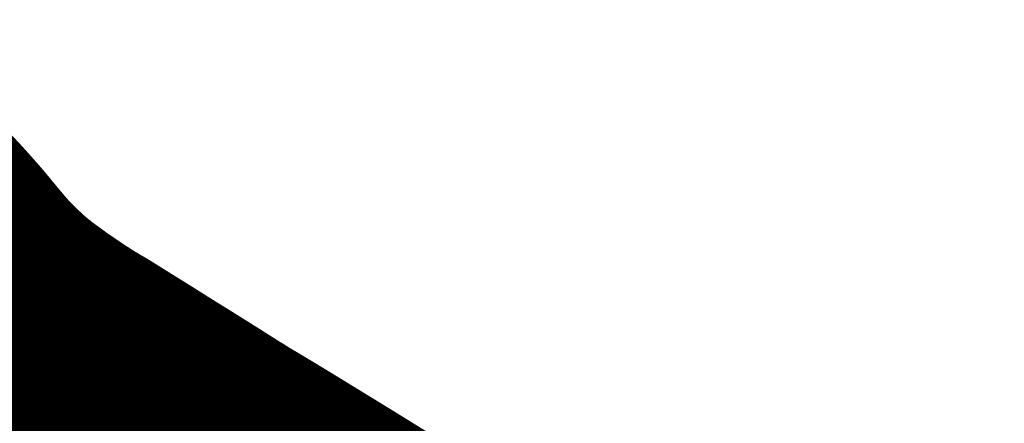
# Model space of a CAD drawing. Header units: feet. Extents: x 18803 to 104580, y -6601 to 116448.
# Tile 91 of 102: x 81163 to 83068, y 86685 to 87466. Entities that reach past the tile are written whole.
import ezdxf

# ---------------------------------------------------------------- set-up
doc = ezdxf.new("R2010")
doc.units = ezdxf.units.FT
doc.header["$LTSCALE"] = 100
doc.header["$MEASUREMENT"] = 0
doc.layers.add('ELPC BOLD TITLE SHEET', color=3, linetype='Continuous')
doc.layers.add('SL-VICINITY MAP', color=2, linetype='Continuous')

msp = doc.modelspace()

# ---------------------------------------------------------------- linework, layer by layer
at = {"layer": 'ELPC BOLD TITLE SHEET', "const_width": 1000}
msp.add_lwpolyline([(81785.60055710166, 86183.12528572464), (81750.0207278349, 86205.11065526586), (81749.8561601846, 86205.21303095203), (81734.1995546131, 86215.01839933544), (81734.17117997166, 86215.03614903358), (81697.69716024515, 86237.82583882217), (81697.68752310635, 86237.83185308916), (81697.67791434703, 86237.83785443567), (81678.8538071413, 86249.58074606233), (81678.77245297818, 86249.63132330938), (81644.50047942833, 86270.8651451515), (81644.47375923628, 86270.88164382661), (81644.4469988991, 86270.89820482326), (81621.2735509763, 86285.19060359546), (81621.2004396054, 86285.23555490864), (81589.84101102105, 86304.45604123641), (81589.84027198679, 86304.45649410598), (81589.83795441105, 86304.4579144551), (81563.34539498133, 86320.69151268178), (81563.34321113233, 86320.69285082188), (81535.13538447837, 86337.97657760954), (81535.12646717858, 86337.98203514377), (81535.11744244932, 86337.98756270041), (81505.89462309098, 86355.86550826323), (81505.79772488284, 86355.92453755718), (81480.2971408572, 86371.39326190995), (81449.61703774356, 86389.80662500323), (81449.54675226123, 86389.84867717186), (81424.99936917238, 86404.4897342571), (81424.54725334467, 86404.76487550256), (81394.13828094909, 86423.64327783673), (81370.03329224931, 86438.96940759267), (81338.26112477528, 86458.94521905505), (81338.2001585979, 86458.98345226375), (81315.45609528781, 86473.2104352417), (81279.94851800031, 86495.22179783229), (81260.98838860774, 86507.07508515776), (81260.91982304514, 86507.11807380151), (81222.36262039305, 86531.36193816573), (81222.12573963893, 86531.50940211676), (81207.03761798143, 86540.80830885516), (81206.86125544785, 86540.91781099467), (81154.51876258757, 86573.65787105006), (81123.56929540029, 86591.84797514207), (81123.02292909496, 86592.1629503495), (81122.8972363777, 86592.24450964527), (81088.04971416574, 86614.740455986), (81087.6071356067, 86615.03162389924), (81078.8951546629, 86620.871865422), (81049.61604133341, 86640.84180043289), (81049.10789876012, 86641.19609901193), (81039.0956867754, 86648.33129764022), (81009.63601737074, 86669.71112833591), (81009.37408509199, 86669.90334010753), (81000.52638949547, 86676.46810587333), (80970.11244086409, 86700.49584799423), (80969.3246832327, 86701.14023279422), (80962.27414111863, 86707.11035372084), (80956.96955846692, 86712.03230341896), (80956.96829002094, 86712.03348014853), (80956.96695275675, 86712.03472087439), (80930.79211182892, 86736.3154837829), (80930.41584890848, 86736.67103960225), (80925.39850985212, 86741.5007608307), (80895.38855782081, 86771.82579950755), (80895.05231590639, 86772.17215878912), (80889.92900301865, 86777.55204597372), (80884.24019038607, 86783.81758183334), (80883.79458849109, 86784.32223039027), (80860.93731064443, 86810.94306256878), (80860.71849457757, 86811.20163470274), (80859.05297979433, 86813.1986056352), (80829.41955045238, 86848.9683288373), (80827.7950028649, 86850.9130133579), (80827.53407794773, 86851.2200406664), (80822.457163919, 86857.09259926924), (80797.72209853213, 86884.78009782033), (80797.00100913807, 86885.55226722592), (80796.8037570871, 86885.73642233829), (80782.52990197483, 86898.91298704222), (80764.59171234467, 86914.2320160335), (80762.80185601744, 86915.6159127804), (80761.85128358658, 86916.27980099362), (80727.53450729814, 86937.12168019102), (80726.3683132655, 86937.74797140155), (80725.38567124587, 86938.246980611), (80724.26334528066, 86938.658541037), (80686.99436998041, 86951.27760229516), (80685.74530541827, 86951.6601159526), (80668.34027306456, 86956.43742885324), (80623.95280306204, 86965.74868499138)], dxfattribs=at)
at = {"layer": 'SL-VICINITY MAP'}
msp.add_lwpolyline([(81010.56332403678, 86875.33565546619), (81300.71482204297, 86649.06587526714), (81790.0017072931, 86359.74923771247), (82280.90238132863, 86083.83910823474), (82448.79174532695, 85978.84807102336), (82650.25898212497, 85886.45595827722), (82798.93402110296, 85802.94721514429), (82910.22276210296, 85765.19028230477), (83037.23686853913, 85717.81831927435), (83137.81633187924, 85683.18694023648)], dxfattribs=at)

doc.saveas('drawing.dxf')
